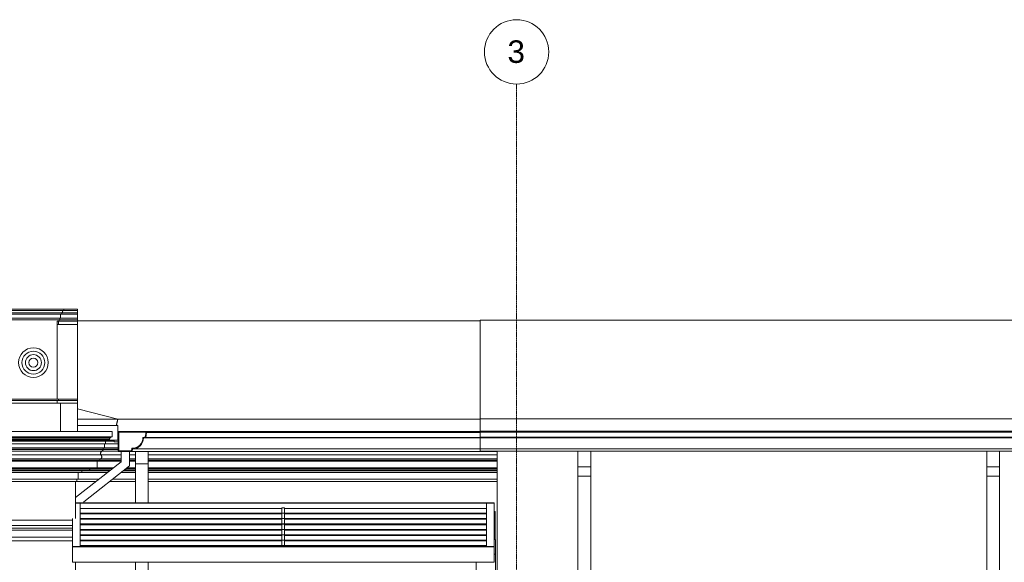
# Model space of a CAD drawing. Header units: millimetres. Extents: x -5998 to 62014, y -2232 to 8822.
# Tile 13 of 21: x 6336 to 13994, y 4312 to 8528. Entities that reach past the tile are written whole.
import ezdxf

# ---------------------------------------------------------------- set-up
doc = ezdxf.new("R2010")
doc.units = ezdxf.units.MM
doc.linetypes.add('_Traço - ponto', pattern=[16, 12, -2, 0, -2])
for name, color, linetype, lineweight in [('A-GENM', 13, 'Continuous', 18), ('A-GLAZ-CURT', 52, 'Continuous', 18), ('A-GLAZ-CWMG', 51, 'Continuous', 18), ('A-ROOF', 132, 'Continuous', 18), ('A-ROOF-OTLN', 132, 'Continuous', 18), ('A-WALL', 113, 'Continuous', 18), ('S-COLS', 52, 'Continuous', 18), ('S-GRID', 1, 'Continuous', 9), ('S-GRID-IDEN', 1, 'Continuous', 9)]:
    doc.layers.add(name, color=color, linetype=linetype, lineweight=lineweight)
doc.styles.add('Arial_2', font='arial.ttf', dxfattribs={"height": 175})

# ---------------------------------------------------------------- blocks, each defined once
blk = doc.blocks.new('Generic Models 19 - Generic Models 19-3087287-ELEVAÇÃO 3 - FACHADA DE IMPLANTAÇÃO')
at = {"layer": 'A-GENM'}
for p, q in [((6207, 6279.4), (6678.6, 6279.4)), ((6678.6, 6269.4), (6207, 6269.4)), ((6668.6, 6249.4), (6217, 6249.4)), ((6663.6, 6239.4), (6222, 6239.4)), ((6653.6, 6210), (6232, 6210)), ((6648.6, 6196.5), (6648.6, 6210)), ((6653.6, 6210), (6653.6, 6239.4)), ((6785.9, 6210), (6653.6, 6210)), ((6663.6, 6239.4), (6663.6, 6249.4)), ((6785.9, 6239.4), (6663.6, 6239.4)), ((6785.9, 6249.4), (6668.6, 6249.4)), ((6678.6, 6279.4), (6785.9, 6279.4)), ((6678.6, 6269.4), (6678.6, 6279.4)), ((6785.9, 6269.4), (6678.6, 6269.4)), ((6785.9, 6279.4), (6785.9, 6269.4)), ((6785.9, 6269.4), (6785.9, 6249.4)), ((6785.9, 6249.4), (6785.9, 6239.4)), ((6785.9, 6239.4), (6785.9, 6210)), ((6785.9, 6210), (6785.9, 6196.5)), ((6648.6, 6196.5), (6237, 6196.5)), ((6628.6, 5579.1), (6628.6, 6186.9)), ((6643.6, 6186.9), (6628.6, 6186.9)), ((6638.6, 6160.6), (6628.6, 6160.6)), ((6638.6, 6160.6), (6638.6, 6186.9)), ((6785.9, 6160.6), (6638.6, 6160.6)), ((6643.6, 6186.9), (6643.6, 6196.5)), ((6785.9, 6186.9), (6643.6, 6186.9)), ((6785.9, 6196.5), (6648.6, 6196.5)), ((6785.9, 6196.5), (6785.9, 6186.9)), ((6785.9, 6186.9), (6785.9, 6160.6)), ((6653.6, 5549.1), (6232, 5549.1)), ((6638.6, 5579.1), (6247, 5579.1)), ((6247, 5569.1), (6638.6, 5569.1)), ((6628.6, 5549.1), (6628.6, 5569.1)), ((6638.6, 5569.1), (6638.6, 5579.1)), ((6786, 5579.1), (6638.6, 5579.1)), ((6638.6, 5569.1), (6786, 5569.1)), ((6653.6, 5329.1), (6653.6, 5549.1)), ((6786, 5549.1), (6653.6, 5549.1)), ((6786, 5579.1), (6786, 5569.1)), ((6786, 5549.1), (6786, 5329.1)), ((6232, 5329.1), (6653.6, 5329.1)), ((6628.6, 5328.7), (6628.6, 5329.1)), ((6653.6, 5329.1), (6786, 5329.1))]:
    blk.add_line(p, q, dxfattribs=at)
for radius, start, end in [(115.2, 90, 270), (115.2, 270, 90), (88.6, 90, 270), (62.1, 90, 270), (35.6, 90, 270), (88.6, 270, 90), (62.1, 270, 90), (35.6, 270, 90)]:
    blk.add_arc((6442.8, 5863.5), radius, start, end, dxfattribs=at)
blk.add_open_spline([(6668.6, 6249.4), (6667.8, 6251.8), (6667.4, 6255.9), (6668.7, 6260.3), (6669.8, 6262.7), (6671.2, 6264.9), (6673.5, 6267.3), (6675.7, 6268.8), (6676.9, 6269.4)], degree=3, knots=[0, 0, 0, 0, 0.333333, 0.5, 0.583333, 0.666667, 0.833333, 1, 1, 1, 1], dxfattribs=at)
blk = doc.blocks.new('Rectangular Mullion - 4x6_3-3931011-ELEVAÇÃO 3 - FACHADA DE IMPLANTAÇÃO')
at = {"layer": 'A-GLAZ-CWMG'}
for p, q in [((7101.5, 5309.2), (7100.1, 5309.2)), ((7071, 5261.8), (7071, 5247.7)), ((7071, 5247.7), (7101.5, 5247.7))]:
    blk.add_line(p, q, dxfattribs=at)
blk = doc.blocks.new('Rectangular Mullion - 6x12 cm metal-3947379-ELEVAÇÃO 3 - FACHADA DE IMPLANTAÇÃO')
at = {"layer": 'A-GLAZ-CWMG'}
for p, q in [((8385.8, 4434.4), (10025.8, 4434.4)), ((8385.8, 4432), (10025.8, 4432)), ((10025.8, 4434.4), (10025.8, 4432)), ((10025.8, 4432), (10025.8, 4312.1)), ((10025.8, 4312.1), (8385.8, 4312.1))]:
    blk.add_line(p, q, dxfattribs=at)
blk = doc.blocks.new('Rectangular Mullion - 6x12 cm metal-3947380-ELEVAÇÃO 3 - FACHADA DE IMPLANTAÇÃO')
at = {"layer": 'A-GLAZ-CWMG'}
for p, q in [((8385.8, 4773.1), (6771.1, 4773.1)), ((8385.8, 4770.7), (6771.1, 4770.7))]:
    blk.add_line(p, q, dxfattribs=at)
blk = doc.blocks.new('Rectangular Mullion - 6x12 cm metal-4019200-ELEVAÇÃO 3 - FACHADA DE IMPLANTAÇÃO')
at = {"layer": 'A-GLAZ-CWMG'}
for p, q in [((6745.8, 4476.2), (6745.8, 4434.4)), ((6805.8, 4476.2), (6805.8, 4434.4)), ((6805.8, 4434.4), (6745.8, 4434.4))]:
    blk.add_line(p, q, dxfattribs=at)
blk = doc.blocks.new('Rectangular Mullion - 6x12 cm metal-4019201-ELEVAÇÃO 3 - FACHADA DE IMPLANTAÇÃO')
at = {"layer": 'A-GLAZ-CWMG'}
for p, q in [((9965.8, 4770.7), (10025.8, 4770.7)), ((9965.8, 4729), (9965.8, 4770.7)), ((10025.8, 4729), (10025.8, 4770.7))]:
    blk.add_line(p, q, dxfattribs=at)
blk = doc.blocks.new('System Panel - Vidro 2cm escuro2-4253584-ELEVAÇÃO 3 - FACHADA DE IMPLANTAÇÃO')
at = {"layer": 'A-GLAZ-CURT'}
for p, q in [((9965.8, 4435.8), (8395.8, 4435.8)), ((8395.8, 4435.8), (8395.8, 4434.4))]:
    blk.add_line(p, q, dxfattribs=at)
blk = doc.blocks.new('System Panel - Vidro 2cm escuro2-V1-ELEVAÇÃO 3 - FACHADA DE IMPLANTAÇÃO')
at = {"layer": 'A-GLAZ-CURT'}
blk.add_line((8375.8, 4477.9), (6805.8, 4477.9), dxfattribs=at)
blk = doc.blocks.new('Rectangular Mullion - 6x12 cm metal-3947384-ELEVAÇÃO 3 - FACHADA DE IMPLANTAÇÃO')
at = {"layer": 'A-GLAZ-CWMG'}
for p, q in [((6745.8, 4432), (6745.8, 4434.4)), ((6745.8, 4434.4), (8385.8, 4434.4)), ((6745.8, 4312.1), (6745.8, 4432)), ((6745.8, 4432), (8385.8, 4432)), ((8385.8, 4312.1), (6745.8, 4312.1))]:
    blk.add_line(p, q, dxfattribs=at)
blk = doc.blocks.new('Rectangular Mullion - 6x12 cm metal-3947385-ELEVAÇÃO 3 - FACHADA DE IMPLANTAÇÃO')
at = {"layer": 'A-GLAZ-CWMG'}
for p, q in [((10025.8, 4773.1), (8385.8, 4773.1)), ((10025.8, 4770.7), (8385.8, 4770.7)), ((10025.8, 4773.1), (10025.8, 4770.7))]:
    blk.add_line(p, q, dxfattribs=at)
blk = doc.blocks.new('Rectangular Mullion - 6x12 cm metal-4019202-ELEVAÇÃO 3 - FACHADA DE IMPLANTAÇÃO')
at = {"layer": 'A-GLAZ-CWMG'}
for p, q in [((6745.8, 4518.3), (6745.8, 4476.2)), ((6805.8, 4518.3), (6805.8, 4476.2))]:
    blk.add_line(p, q, dxfattribs=at)
blk = doc.blocks.new('Rectangular Mullion - 6x12 cm metal-V2-ELEVAÇÃO 3 - FACHADA DE IMPLANTAÇÃO')
at = {"layer": 'A-GLAZ-CWMG'}
for p, q in [((6805.8, 4686.9), (6805.8, 4644.7)), ((6745.8, 4653.1), (6745.8, 4644.7))]:
    blk.add_line(p, q, dxfattribs=at)
blk = doc.blocks.new('Rectangular Mullion - 6x12 cm metal-V3-ELEVAÇÃO 3 - FACHADA DE IMPLANTAÇÃO')
at = {"layer": 'A-GLAZ-CWMG'}
blk.add_line((6805.8, 4729), (6805.8, 4686.9), dxfattribs=at)
blk = doc.blocks.new('Rectangular Mullion - 6x12 cm metal-4019203-ELEVAÇÃO 3 - FACHADA DE IMPLANTAÇÃO')
at = {"layer": 'A-GLAZ-CWMG'}
for p, q in [((6771.1, 4770.7), (6805.8, 4770.7)), ((6805.8, 4770.7), (6805.8, 4729))]:
    blk.add_line(p, q, dxfattribs=at)
blk = doc.blocks.new('Rectangular Mullion - 6x12 cm metal-4019204-ELEVAÇÃO 3 - FACHADA DE IMPLANTAÇÃO')
at = {"layer": 'A-GLAZ-CWMG'}
for p, q in [((9965.8, 4434.4), (9965.8, 4476.2)), ((10025.8, 4434.4), (10025.8, 4476.2)), ((10025.8, 4434.4), (9965.8, 4434.4))]:
    blk.add_line(p, q, dxfattribs=at)
blk = doc.blocks.new('Rectangular Mullion - 6x12 cm metal-4019205-ELEVAÇÃO 3 - FACHADA DE IMPLANTAÇÃO')
at = {"layer": 'A-GLAZ-CWMG'}
for p, q in [((9965.8, 4476.2), (9965.8, 4518.3)), ((10025.8, 4476.2), (10025.8, 4518.3))]:
    blk.add_line(p, q, dxfattribs=at)
blk = doc.blocks.new('Rectangular Mullion - 2x5 cm metal-3947375-ELEVAÇÃO 3 - FACHADA DE IMPLANTAÇÃO')
at = {"layer": 'A-GLAZ-CWMG'}
for p, q in [((8385.8, 4441.6), (6805.8, 4441.6)), ((8385.8, 4440.8), (6805.8, 4440.8))]:
    blk.add_line(p, q, dxfattribs=at)
blk = doc.blocks.new('Rectangular Mullion - 2x5 cm metal-3947376-ELEVAÇÃO 3 - FACHADA DE IMPLANTAÇÃO')
at = {"layer": 'A-GLAZ-CWMG'}
for p, q in [((9965.8, 4441.6), (8385.8, 4441.6)), ((9965.8, 4440.8), (8385.8, 4440.8))]:
    blk.add_line(p, q, dxfattribs=at)
blk = doc.blocks.new('Rectangular Mullion - 2x5 cm metal-4019198-ELEVAÇÃO 3 - FACHADA DE IMPLANTAÇÃO')
at = {"layer": 'A-GLAZ-CWMG'}
for p, q in [((8375.8, 4735.8), (8395.8, 4735.8)), ((8375.8, 4694.4), (8375.8, 4735.8)), ((8395.8, 4694.4), (8375.8, 4694.4)), ((8395.8, 4694.4), (8395.8, 4735.8))]:
    blk.add_line(p, q, dxfattribs=at)
blk = doc.blocks.new('Generic Models 1 - Generic Models 24-4258923-ELEVAÇÃO 3 - FACHADA DE IMPLANTAÇÃO')
at = {"layer": 'A-GENM'}
for p, q in [((7124.6, 5173.7), (7124.6, 5093.4)), ((7189.6, 5061.9), (7189.6, 5173.7)), ((7236.2, 5078.4), (7236.2, 5173.7)), ((7336.2, 5078.4), (7336.2, 5173.7)), ((10677.4, 5054.9), (10677.4, 5175.1)), ((10777.4, 5054.9), (10777.4, 5175.1)), ((13857.4, 5054.9), (13857.4, 5175.1)), ((13957.4, 5054.9), (13957.4, 5175.1)), ((7124.6, 5093.4), (6771.1, 4814.5)), ((6836.1, 4783), (7189.6, 5061.9)), ((7236.2, 5078.4), (7336.2, 5078.4)), ((7236.2, 4773.8), (7236.2, 5078.4)), ((7336.2, 5078.4), (7336.2, 4773.8)), ((10677.4, 5054.9), (10777.4, 5054.9)), ((10677.4, 4980.4), (10677.4, 5054.9)), ((10777.4, 5054.9), (10777.4, 4980.4)), ((13857.4, 5054.9), (13957.4, 5054.9)), ((13857.4, 4980.4), (13857.4, 5054.9)), ((13957.4, 5054.9), (13957.4, 4980.4)), ((10677.4, 4980.4), (10777.4, 4980.4)), ((10677.4, 1341.9), (10677.4, 4980.4)), ((10777.4, 4980.4), (10777.4, 1341.9)), ((13857.4, 4980.4), (13957.4, 4980.4)), ((13857.4, 1341.9), (13857.4, 4980.4)), ((13957.4, 4980.4), (13957.4, 1341.9)), ((6836.1, 4773.1), (6836.1, 4783)), ((7236.2, 4773.8), (7336.2, 4773.8)), ((7236.2, 4773.1), (7236.2, 4773.8)), ((7336.2, 4773.8), (7336.2, 4773.1)), ((7236.2, 1930), (7236.2, 4312.1)), ((7336.2, 4312.1), (7336.2, 1930))]:
    blk.add_line(p, q, dxfattribs=at)
blk = doc.blocks.new('ORNAMENTO SUPERIOR - ORNAMENTO SUPERIOR-4323885-ELEVAÇÃO 3 - FACHADA DE IMPLANTAÇÃO')
at = {"layer": 'A-GENM'}
for p, q in [((-3632.7, 5328.7), (7054.9, 5328.7)), ((7054.9, 5287.4), (-3632.7, 5287.4)), ((7044.9, 5287.4), (7044.9, 5282.4)), ((7054.9, 5328.7), (7054.9, 5287.4)), ((7100.1, 5328.7), (10051.1, 5328.7)), ((7044.9, 5282.4), (-3622.7, 5282.4)), ((7039.9, 5277.4), (-3617.7, 5277.4)), ((7034.9, 5267.4), (-3612.7, 5267.4)), ((7019.9, 5262.4), (-3597.7, 5262.4)), ((7014.9, 5257.4), (-3592.7, 5257.4)), ((7009.9, 5252.4), (-3587.7, 5252.4)), ((7004.9, 5232.4), (-3582.7, 5232.4)), ((6994.9, 5232.4), (6994.9, 5202.4)), ((7004.9, 5252.4), (7004.9, 5232.4)), ((7101.5, 5232.4), (7004.9, 5232.4)), ((7009.9, 5257.4), (7009.9, 5252.4)), ((7071, 5252.4), (7009.9, 5252.4)), ((7014.9, 5262.4), (7014.9, 5257.4)), ((7071, 5257.4), (7014.9, 5257.4)), ((7019.9, 5267.4), (7019.9, 5262.4)), ((7034.9, 5277.4), (7034.9, 5267.4)), ((7039.9, 5282.4), (7039.9, 5277.4)), ((6994.9, 5202.4), (-3572.7, 5202.4)), ((-3566.4, 5176.7), (6988.6, 5176.7)), ((6984.9, 5192.4), (-3562.7, 5192.4)), ((-3552.7, 5187.4), (6974.9, 5187.4)), ((-3545.9, 5147.5), (6968.2, 5147.5)), ((6968.2, 5147.5), (7124.6, 5147.5)), ((6974.9, 5192.4), (6974.9, 5187.4)), ((6974.9, 5187.4), (7101.5, 5187.4)), ((6974.9, 5187.4), (6988.6, 5176.7)), ((6984.9, 5202.4), (6984.9, 5192.4)), ((7101.5, 5192.4), (6984.9, 5192.4)), ((6988.6, 5176.7), (7101.5, 5176.7)), ((7101.5, 5202.4), (6994.9, 5202.4)), ((7189.6, 5147.5), (7236.2, 5147.5)), ((7336.2, 5147.5), (10051.1, 5147.5)), ((6968.8, 5116.7), (-3546.6, 5116.7)), ((6958.8, 5106.7), (-3536.6, 5106.7)), ((6948.8, 5096.7), (-3526.6, 5096.7)), ((6938.8, 5096.7), (6938.8, 5046.7)), ((6948.8, 5106.7), (6948.8, 5096.7)), ((7124.6, 5096.7), (6948.8, 5096.7)), ((6958.8, 5116.7), (6958.8, 5106.7)), ((7124.6, 5106.7), (6958.8, 5106.7)), ((7124.6, 5116.7), (6968.8, 5116.7)), ((7236.2, 5116.7), (7189.6, 5116.7)), ((7236.2, 5106.7), (7189.6, 5106.7)), ((7236.2, 5096.7), (7189.6, 5096.7)), ((10051.1, 5116.7), (7336.2, 5116.7)), ((10051.1, 5106.7), (7336.2, 5106.7)), ((10051.1, 5096.7), (7336.2, 5096.7)), ((6938.8, 5046.7), (-3516.6, 5046.7)), ((-3456.6, 5041.7), (6878.8, 5041.7)), ((-3452.5, 5031.7), (6874.7, 5031.7)), ((6828.8, 5023.7), (-3406.6, 5023.7)), ((6820.8, 5008.7), (-3398.6, 5008.7)), ((6790.8, 5008.7), (6790.8, 4958.7)), ((6820.8, 5023.7), (6820.8, 5008.7)), ((7017.2, 5008.7), (6820.8, 5008.7)), ((6828.8, 5031.7), (6828.8, 5023.7)), ((7036.2, 5023.7), (6828.8, 5023.7)), ((6874.7, 5031.7), (7046.3, 5031.7)), ((6878.8, 5041.7), (7059, 5041.7)), ((7065.4, 5046.7), (6938.8, 5046.7)), ((7236.2, 5008.7), (7122.1, 5008.7)), ((7236.2, 5023.7), (7141.2, 5023.7)), ((7151.3, 5031.7), (7236.2, 5031.7)), ((7164, 5041.7), (7236.2, 5041.7)), ((7236.2, 5046.7), (7170.3, 5046.7)), ((10051.1, 5046.7), (7336.2, 5046.7)), ((7336.2, 5041.7), (10051.1, 5041.7)), ((7336.2, 5031.7), (10051.1, 5031.7)), ((10051.1, 5023.7), (7336.2, 5023.7)), ((10051.1, 5008.7), (7336.2, 5008.7)), ((6790.8, 4958.7), (-3368.6, 4958.7)), ((6780.8, 4938.7), (-2814.1, 4938.7)), ((6780.8, 4958.7), (6780.8, 4938.7)), ((6928.5, 4938.7), (6780.8, 4938.7)), ((6953.8, 4958.7), (6790.8, 4958.7)), ((7236.2, 4938.7), (7033.4, 4938.7)), ((7236.2, 4958.7), (7058.8, 4958.7)), ((10051.1, 4958.7), (7336.2, 4958.7)), ((10051.1, 4938.7), (7336.2, 4938.7))]:
    blk.add_line(p, q, dxfattribs=at)
for points, knots in [([(6979.2, 5176.7), (6978.5, 5176.6), (6977.2, 5176.1), (6975.1, 5175.2), (6973.1, 5174.1), (6971.3, 5172.6), (6969.7, 5171), (6968.2, 5169.2), (6967, 5167.2), (6965.7, 5164.4), (6964.8, 5160.7), (6964.8, 5156), (6965.9, 5151.5), (6967.3, 5148.7), (6968.2, 5147.5)], [0.2063355, 0.2063355, 0.2063355, 0.2063355, 0.25, 0.3, 0.35, 0.4, 0.45, 0.5, 0.55, 0.6, 0.7, 0.8, 0.9, 1, 1, 1, 1]), ([(6878.8, 5041.7), (6879.1, 5041.3), (6879.7, 5040.6), (6880.3, 5039.3), (6880.6, 5038), (6880.5, 5036.6), (6880.2, 5035.5), (6879.8, 5034.7), (6879.5, 5034.1), (6879, 5033.5), (6878.5, 5033.1), (6878, 5032.6), (6877.4, 5032.3), (6876.7, 5032), (6875.9, 5031.7), (6875.2, 5031.7), (6874.7, 5031.7)], [0, 0, 0, 0, 0.1, 0.2, 0.3, 0.4, 0.5, 0.55, 0.6, 0.65, 0.7, 0.75, 0.8, 0.85, 0.9, 1, 1, 1, 1])]:
    blk.add_open_spline(points, degree=3, knots=knots, dxfattribs=at)
for points in [[(6968.2, 5147.5), (6969.5, 5146.1), (6971.8, 5143.1), (6974, 5137.8), (6974.8, 5132.2), (6974.2, 5126.5), (6972.2, 5121.2), (6970.1, 5118.1), (6968.8, 5116.7)], [(6876.9, 5046.7), (6876.9, 5046), (6877, 5044.8), (6877.7, 5043.1), (6878.4, 5042.1), (6878.8, 5041.7)]]:
    blk.add_open_spline(points, degree=3, dxfattribs=at)
blk = doc.blocks.new('ORNAMENTO 3 - ORNAMENTO 3-4325854-ELEVAÇÃO 3 - FACHADA DE IMPLANTAÇÃO')
at = {"layer": 'A-GENM'}
for p, q in [((6745.8, 4638.7), (2031.1, 4638.7)), ((2031.1, 4598), (6745.8, 4598)), ((2031.1, 4578), (6745.8, 4578)), ((2031.1, 4561.3), (6745.8, 4561.3)), ((2031.1, 4507.7), (6745.8, 4507.7)), ((2031.1, 4477.7), (6745.8, 4477.7))]:
    blk.add_line(p, q, dxfattribs=at)
blk = doc.blocks.new('Grid - Head Grid-11506-ELEVAÇÃO 3 - FACHADA DE IMPLANTAÇÃO')
at = {"layer": 'S-GRID-IDEN'}
blk.add_circle((29896.1, 8278.5), 250, dxfattribs=at)

msp = doc.modelspace()

# ---------------------------------------------------------------- linework, layer by layer
at = {"layer": 'A-ROOF'}
for p, q in [((6786, 6189.1), (9918.6, 6189.1)), ((9918.6, 6193.9), (16133.1, 6193.9)), ((9918.6, 6193.9), (9918.6, 5328.8)), ((6786, 5503.6), (7100.1, 5425.1)), ((6786, 5425.1), (9918.6, 5425.1)), ((7087.4, 5374.3), (7100.1, 5425.1)), ((7089.1, 5374.3), (7100.1, 5425.1)), ((9918.6, 5426.5), (21981.1, 5426.5)), ((7100.1, 5328.8), (10051.1, 5328.8)), ((21981.1, 5330), (9918.6, 5330)), ((10351.1, 5328.8), (12500.2, 5328.8)), ((12500.2, 5328.8), (12506, 5330))]:
    msp.add_line(p, q, dxfattribs=at)
at = {"layer": 'A-ROOF-OTLN'}
for p, q in [((7100.1, 5374.4), (6786, 5374.4)), ((7100.1, 5374.1), (6786, 5374.1)), ((7100.1, 5374.4), (7100.1, 5261.7)), ((7101.5, 5322.6), (7101.5, 5173.7)), ((9918.6, 5322.6), (7101.5, 5322.6)), ((7106.5, 5178.7), (7106.5, 5322.6)), ((7314, 5286.6), (7294, 5283.1)), ((7317.1, 5322.5), (7314, 5286.6)), ((7322.1, 5322), (7317.1, 5322.5)), ((9918.6, 5322.5), (7317.1, 5322.5)), ((7318.6, 5282.3), (7322.1, 5322)), ((9918.6, 5322), (7322.1, 5322)), ((21981.1, 5324), (9918.6, 5324)), ((9918.6, 5173.7), (9918.6, 5323.9)), ((21981.1, 5323.9), (9918.6, 5323.9)), ((21981.1, 5323.5), (9918.6, 5323.5)), ((7014.9, 5261), (7100.1, 5261)), ((7299.1, 5278.9), (7318.6, 5282.3)), ((9918.6, 5278.9), (7299.1, 5278.9)), ((9918.6, 5282.3), (7318.6, 5282.3)), ((21981.1, 5283.8), (9918.6, 5283.8)), ((21981.1, 5280.3), (9918.6, 5280.3)), ((10051.1, 5173.7), (7101.5, 5173.7)), ((7205.8, 5178.7), (7106.5, 5178.7)), ((7209.3, 5198.5), (7205.8, 5178.7)), ((7210, 5173.7), (7213.5, 5193.3)), ((7213.5, 5193.3), (9918.6, 5193.3)), ((9918.6, 5194.8), (21981.1, 5194.8)), ((21981.1, 5175.1), (9918.6, 5175.1))]:
    msp.add_line(p, q, dxfattribs=at)
for radius, start, end in [(80.6, 267.02908, 2.93294), (85.6, 270, 359.96396)]:
    msp.add_arc((7213.5, 5278.9), radius, start, end, dxfattribs=at)
at = {"layer": 'A-WALL'}
for p, q in [((6786, 5579.1), (6786, 6160.6)), ((6786, 5549.1), (6786, 5569.1)), ((10051.1, 5324), (10051.1, 5330)), ((10351.1, 5330), (10351.1, 5328.7)), ((21631.1, 5328.7), (10351.1, 5328.7)), ((10051.1, 1280), (10051.1, 5175.1)), ((6771.1, 4938.7), (6771.1, 4653.1)), ((6771.1, 4312.1), (6771.1, 1930))]:
    msp.add_line(p, q, dxfattribs=at)
at = {"layer": 'S-COLS'}
for p, q in [((10025.8, 4706.4), (10035.3, 4706.4)), ((10035.3, 4489.4), (10035.3, 4706.4)), ((10025.8, 4489.4), (10035.8, 4489.4)), ((10035.8, 4376.5), (10035.8, 4489.4)), ((10025.8, 4376.5), (10035.8, 4376.5)), ((10035.8, 1030), (10035.8, 4376.5)), ((9885.3, 4312.1), (9885.3, 1930))]:
    msp.add_line(p, q, dxfattribs=at)
at = {"layer": 'S-GRID', "linetype": '_Traço - ponto'}
msp.add_line((10201.1, -2232.4), (10201.1, 8028.5), dxfattribs=at)

# ---------------------------------------------------------------- block references
at = {"layer": 'A-GENM'}
for name in ['Generic Models 19 - Generic Models 19-3087287-ELEVAÇÃO 3 - FACHADA DE IMPLANTAÇÃO', 'ORNAMENTO SUPERIOR - ORNAMENTO SUPERIOR-4323885-ELEVAÇÃO 3 - FACHADA DE IMPLANTAÇÃO', 'Generic Models 1 - Generic Models 24-4258923-ELEVAÇÃO 3 - FACHADA DE IMPLANTAÇÃO', 'ORNAMENTO 3 - ORNAMENTO 3-4325854-ELEVAÇÃO 3 - FACHADA DE IMPLANTAÇÃO']:
    msp.add_blockref(name, (0, 0), dxfattribs=at)
at = {"layer": 'A-GLAZ-CURT'}
for name, p in [('System Panel - Vidro 2cm escuro2-V1-ELEVAÇÃO 3 - FACHADA DE IMPLANTAÇÃO', (0, 252.8)), ('System Panel - Vidro 2cm escuro2-V1-ELEVAÇÃO 3 - FACHADA DE IMPLANTAÇÃO', (0, 210.7)), ('System Panel - Vidro 2cm escuro2-V1-ELEVAÇÃO 3 - FACHADA DE IMPLANTAÇÃO', (1590, 252.8)), ('System Panel - Vidro 2cm escuro2-V1-ELEVAÇÃO 3 - FACHADA DE IMPLANTAÇÃO', (1590, 210.7)), ('System Panel - Vidro 2cm escuro2-V1-ELEVAÇÃO 3 - FACHADA DE IMPLANTAÇÃO', (0, 168.5)), ('System Panel - Vidro 2cm escuro2-V1-ELEVAÇÃO 3 - FACHADA DE IMPLANTAÇÃO', (0, 126.4)), ('System Panel - Vidro 2cm escuro2-V1-ELEVAÇÃO 3 - FACHADA DE IMPLANTAÇÃO', (1590, 168.5)), ('System Panel - Vidro 2cm escuro2-V1-ELEVAÇÃO 3 - FACHADA DE IMPLANTAÇÃO', (1590, 126.4)), ('System Panel - Vidro 2cm escuro2-V1-ELEVAÇÃO 3 - FACHADA DE IMPLANTAÇÃO', (0, 84.3)), ('System Panel - Vidro 2cm escuro2-V1-ELEVAÇÃO 3 - FACHADA DE IMPLANTAÇÃO', (0, 42.1)), ('System Panel - Vidro 2cm escuro2-V1-ELEVAÇÃO 3 - FACHADA DE IMPLANTAÇÃO', (1590, 84.3)), ('System Panel - Vidro 2cm escuro2-V1-ELEVAÇÃO 3 - FACHADA DE IMPLANTAÇÃO', (1590, 42.1)), ('System Panel - Vidro 2cm escuro2-V1-ELEVAÇÃO 3 - FACHADA DE IMPLANTAÇÃO', (0, 0)), ('System Panel - Vidro 2cm escuro2-V1-ELEVAÇÃO 3 - FACHADA DE IMPLANTAÇÃO', (1590, 0)), ('System Panel - Vidro 2cm escuro2-4253584-ELEVAÇÃO 3 - FACHADA DE IMPLANTAÇÃO', (0, 0))]:
    msp.add_blockref(name, p, dxfattribs=at)
at = {"layer": 'A-GLAZ-CWMG'}
for name, p in [('Rectangular Mullion - 4x6_3-3931011-ELEVAÇÃO 3 - FACHADA DE IMPLANTAÇÃO', (0, 0)), ('Rectangular Mullion - 6x12 cm metal-3947380-ELEVAÇÃO 3 - FACHADA DE IMPLANTAÇÃO', (0, 0)), ('Rectangular Mullion - 6x12 cm metal-4019203-ELEVAÇÃO 3 - FACHADA DE IMPLANTAÇÃO', (0, 0)), ('Rectangular Mullion - 6x12 cm metal-3947385-ELEVAÇÃO 3 - FACHADA DE IMPLANTAÇÃO', (0, 0)), ('Rectangular Mullion - 6x12 cm metal-4019201-ELEVAÇÃO 3 - FACHADA DE IMPLANTAÇÃO', (0, 0)), ('Rectangular Mullion - 6x12 cm metal-V2-ELEVAÇÃO 3 - FACHADA DE IMPLANTAÇÃO', (0, 0)), ('Rectangular Mullion - 6x12 cm metal-V3-ELEVAÇÃO 3 - FACHADA DE IMPLANTAÇÃO', (0, 0)), ('Rectangular Mullion - 2x5 cm metal-3947375-ELEVAÇÃO 3 - FACHADA DE IMPLANTAÇÃO', (0, 252.8)), ('Rectangular Mullion - 2x5 cm metal-4019198-ELEVAÇÃO 3 - FACHADA DE IMPLANTAÇÃO', (0, 0)), ('Rectangular Mullion - 2x5 cm metal-4019198-ELEVAÇÃO 3 - FACHADA DE IMPLANTAÇÃO', (0, -42.1)), ('Rectangular Mullion - 2x5 cm metal-3947376-ELEVAÇÃO 3 - FACHADA DE IMPLANTAÇÃO', (0, 252.8)), ('Rectangular Mullion - 6x12 cm metal-4019205-ELEVAÇÃO 3 - FACHADA DE IMPLANTAÇÃO', (0, 210.7)), ('Rectangular Mullion - 6x12 cm metal-4019205-ELEVAÇÃO 3 - FACHADA DE IMPLANTAÇÃO', (0, 168.5)), ('Rectangular Mullion - 6x12 cm metal-4019202-ELEVAÇÃO 3 - FACHADA DE IMPLANTAÇÃO', (0, 126.4)), ('Rectangular Mullion - 6x12 cm metal-4019202-ELEVAÇÃO 3 - FACHADA DE IMPLANTAÇÃO', (0, 84.3)), ('Rectangular Mullion - 2x5 cm metal-3947375-ELEVAÇÃO 3 - FACHADA DE IMPLANTAÇÃO', (0, 210.7)), ('Rectangular Mullion - 2x5 cm metal-3947375-ELEVAÇÃO 3 - FACHADA DE IMPLANTAÇÃO', (0, 168.5)), ('Rectangular Mullion - 2x5 cm metal-4019198-ELEVAÇÃO 3 - FACHADA DE IMPLANTAÇÃO', (0, -84.3)), ('Rectangular Mullion - 2x5 cm metal-4019198-ELEVAÇÃO 3 - FACHADA DE IMPLANTAÇÃO', (0, -126.4)), ('Rectangular Mullion - 2x5 cm metal-3947376-ELEVAÇÃO 3 - FACHADA DE IMPLANTAÇÃO', (0, 210.7)), ('Rectangular Mullion - 2x5 cm metal-3947376-ELEVAÇÃO 3 - FACHADA DE IMPLANTAÇÃO', (0, 168.5)), ('Rectangular Mullion - 6x12 cm metal-4019205-ELEVAÇÃO 3 - FACHADA DE IMPLANTAÇÃO', (0, 126.4)), ('Rectangular Mullion - 6x12 cm metal-4019205-ELEVAÇÃO 3 - FACHADA DE IMPLANTAÇÃO', (0, 84.3)), ('Rectangular Mullion - 6x12 cm metal-4019202-ELEVAÇÃO 3 - FACHADA DE IMPLANTAÇÃO', (0, 42.1)), ('Rectangular Mullion - 6x12 cm metal-4019202-ELEVAÇÃO 3 - FACHADA DE IMPLANTAÇÃO', (0, 0)), ('Rectangular Mullion - 2x5 cm metal-3947375-ELEVAÇÃO 3 - FACHADA DE IMPLANTAÇÃO', (0, 126.4)), ('Rectangular Mullion - 2x5 cm metal-3947375-ELEVAÇÃO 3 - FACHADA DE IMPLANTAÇÃO', (0, 84.3)), ('Rectangular Mullion - 2x5 cm metal-4019198-ELEVAÇÃO 3 - FACHADA DE IMPLANTAÇÃO', (0, -168.5)), ('Rectangular Mullion - 2x5 cm metal-4019198-ELEVAÇÃO 3 - FACHADA DE IMPLANTAÇÃO', (0, -210.7)), ('Rectangular Mullion - 2x5 cm metal-3947376-ELEVAÇÃO 3 - FACHADA DE IMPLANTAÇÃO', (0, 126.4)), ('Rectangular Mullion - 2x5 cm metal-3947376-ELEVAÇÃO 3 - FACHADA DE IMPLANTAÇÃO', (0, 84.3)), ('Rectangular Mullion - 6x12 cm metal-4019205-ELEVAÇÃO 3 - FACHADA DE IMPLANTAÇÃO', (0, 42.1)), ('Rectangular Mullion - 6x12 cm metal-4019205-ELEVAÇÃO 3 - FACHADA DE IMPLANTAÇÃO', (0, 0)), ('Rectangular Mullion - 6x12 cm metal-4019200-ELEVAÇÃO 3 - FACHADA DE IMPLANTAÇÃO', (0, 0)), ('Rectangular Mullion - 2x5 cm metal-3947375-ELEVAÇÃO 3 - FACHADA DE IMPLANTAÇÃO', (0, 42.1)), ('Rectangular Mullion - 2x5 cm metal-4019198-ELEVAÇÃO 3 - FACHADA DE IMPLANTAÇÃO', (0, -252.8)), ('Rectangular Mullion - 2x5 cm metal-3947376-ELEVAÇÃO 3 - FACHADA DE IMPLANTAÇÃO', (0, 42.1)), ('Rectangular Mullion - 6x12 cm metal-4019204-ELEVAÇÃO 3 - FACHADA DE IMPLANTAÇÃO', (0, 0)), ('Rectangular Mullion - 6x12 cm metal-3947384-ELEVAÇÃO 3 - FACHADA DE IMPLANTAÇÃO', (0, 0)), ('Rectangular Mullion - 2x5 cm metal-3947375-ELEVAÇÃO 3 - FACHADA DE IMPLANTAÇÃO', (0, 0)), ('Rectangular Mullion - 2x5 cm metal-3947376-ELEVAÇÃO 3 - FACHADA DE IMPLANTAÇÃO', (0, 0)), ('Rectangular Mullion - 6x12 cm metal-3947379-ELEVAÇÃO 3 - FACHADA DE IMPLANTAÇÃO', (0, 0))]:
    msp.add_blockref(name, p, dxfattribs=at)
at = {"layer": 'S-GRID-IDEN'}
msp.add_blockref('Grid - Head Grid-11506-ELEVAÇÃO 3 - FACHADA DE IMPLANTAÇÃO', (-19695, 0), dxfattribs=at)

# ---------------------------------------------------------------- texts
at = {"layer": 'S-GRID-IDEN', "insert": (10129.8, 8367.9), "char_height": 175, "width": 168.354, "attachment_point": 1, "style": 'Arial_2'}
msp.add_mtext('3', dxfattribs=at)

doc.saveas('drawing.dxf')
